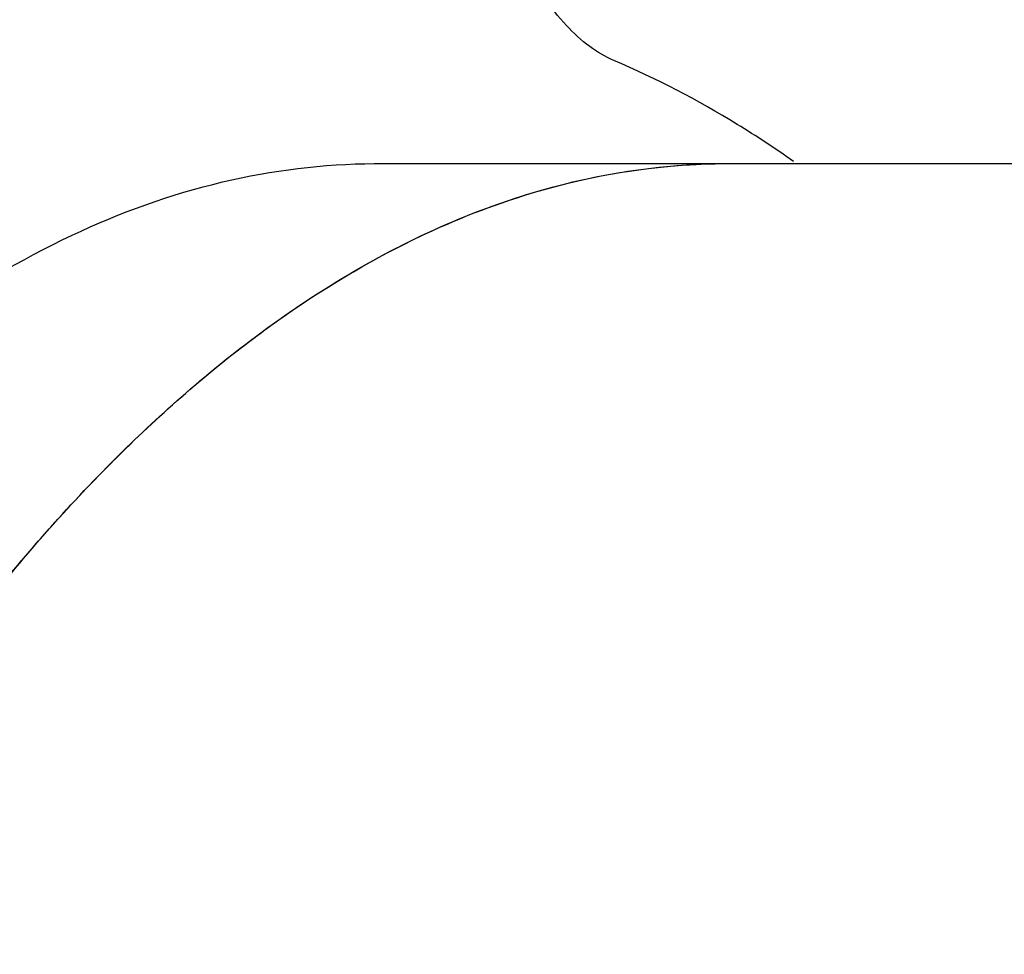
# Model space of a CAD drawing. Header units: millimetres. Extents: x 0 to 594, y 0 to 420.
# Tile 224 of 256: x 523.34 to 525.16, y 340.16 to 341.88. Entities that reach past the tile are written whole.
import ezdxf

# ---------------------------------------------------------------- set-up
doc = ezdxf.new("R2010")
doc.units = ezdxf.units.MM
doc.header["$LTSCALE"] = 32.67
doc.layers.get('0').update_dxf_attribs({"linetype": 'CONTINUOUS'})

msp = doc.modelspace()

# ---------------------------------------------------------------- linework, layer by layer
at = {"color": 7, "linetype": 'CONTINUOUS'}
msp.add_line((524.00483, 341.6127), (525.55101, 341.6127), dxfattribs=at)
for points, knots in [([(524.43824, 341.80226), (524.42248, 341.80893), (524.39085, 341.82779), (524.34787, 341.86766), (524.3072, 341.91979), (524.28332, 341.95992), (524.27172, 341.9817)], [0, 0, 0, 0, 0.2061317, 0.4387271, 0.7027014, 1, 1, 1, 1]), ([(524.76869, 341.61636), (524.7349, 341.64019), (524.62925, 341.71005), (524.5167, 341.76906), (524.43824, 341.80226)], [0, 0, 0, 0, 0.326587, 1, 1, 1, 1]), ([(522.41755, 340.49645), (522.48898, 340.60507), (522.63951, 340.81447), (522.8889, 341.09335), (523.15515, 341.32064), (523.42991, 341.4864), (523.71148, 341.58823), (523.90589, 341.61241), (524.00233, 341.6127), (524.00482, 341.6127)], [0, 0, 0, 0, 0.1931113, 0.3826622, 0.5546177, 0.7114536, 0.8569727, 0.9963051, 1, 1, 1, 1]), ([(522.85781, 340.15716), (522.894, 340.22248), (522.99839, 340.40268), (523.18125, 340.6787), (523.41304, 340.96545), (523.65377, 341.20264), (523.9022, 341.38855), (524.15712, 341.5215), (524.40758, 341.5969), (524.57313, 341.61268), (524.64959, 341.6127)], [0, 0, 0, 0, 0.0927296, 0.2585623, 0.4107463, 0.549904, 0.6772565, 0.7947603, 0.9051965, 1, 1, 1, 1]), ([(522.85809, 340.15766), (522.91698, 340.26396), (523.05103, 340.48908), (523.27732, 340.80672), (523.53364, 341.09335), (523.7999, 341.32064), (524.07465, 341.4864), (524.35622, 341.58823), (524.55063, 341.61241), (524.64707, 341.6127), (524.64956, 341.6127)], [0, 0, 0, 0, 0.1509601, 0.3253074, 0.4838033, 0.6275866, 0.7587274, 0.8804054, 0.9969105, 1, 1, 1, 1])]:
    msp.add_open_spline(points, degree=3, knots=knots, dxfattribs=at)

doc.saveas('drawing.dxf')
